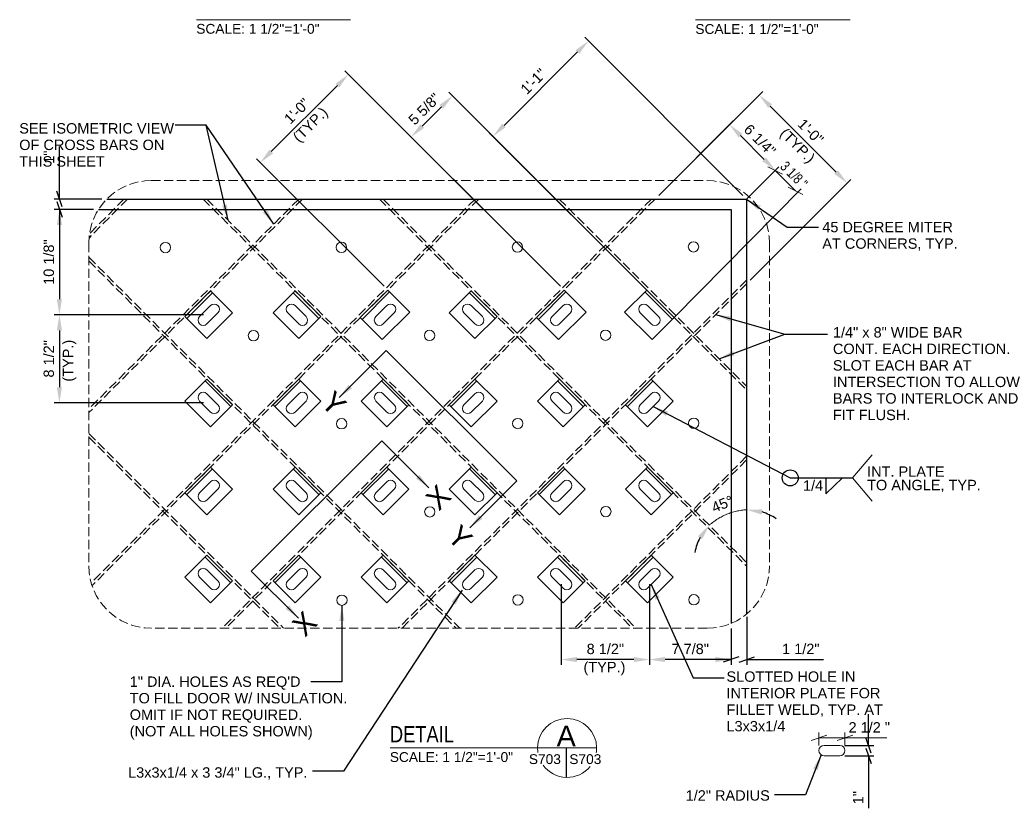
# Model space of a CAD drawing. Header units: inches. Extents: x -169 to 606, y -583 to 99.
# Tile 16 of 18: x 220 to 315, y -55 to 21. Entities that reach past the tile are written whole.
import ezdxf
from ezdxf.enums import TextEntityAlignment as Align

# ---------------------------------------------------------------- set-up
doc = ezdxf.new("R2010")
doc.units = ezdxf.units.IN
doc.header["$LTSCALE"] = 2
doc.header["$MEASUREMENT"] = 0
doc.linetypes.add('DGN Style 3', pattern=[0.621993, 0.444281, -0.177712])
for name, color, linetype, lineweight in [('G-ANN-TTLB', 7, 'Continuous', 0), ('G-ANNO-DIM', 1, 'Continuous', 0), ('G-ANNO-TEXT', 7, 'Continuous', 30), ('S-BRAC-DIA~', 5, 'Continuous', 30), ('S-FSTN-MISC', 12, 'Continuous', 13), ('S-STIF-LONG', 3, 'Continuous', 30), ('S-STIF-TRAN', 3, 'Continuous', 30)]:
    doc.layers.add(name, color=color, linetype=linetype, lineweight=lineweight)
doc.styles.add("1 1 2 1'-0", font='arial.ttf', dxfattribs={"height": 1})
doc.styles.get("Standard").update_dxf_attribs({"font": 'txt.shx'})
doc.styles.add('SUBTITLE 4.7625', font='romans.shx', dxfattribs={"width": 0.8, "height": 187.5})
doc.styles.add('TITLE20', font='simplex.shx', dxfattribs={"height": 5000})
doc.dimstyles.new("1 1 2 1'-0", dxfattribs={"dimtxt": 1, "dimasz": 1.5, "dimexe": 0.5, "dimexo": 0.5, "dimgap": 0.5, "dimtad": 1, "dimdec": 4, "dimzin": 15, "dimdsep": 46, "dimlunit": 4, "dimtxsty": "1 1 2 1'-0", "dimblk": '_Oblique_0.3', "dimcen": 0.09, "dimadec": 4, "dimazin": 3, "dimtfac": 1, "dimtdec": 4, "dimtofl": 0, "dimtmove": 0, "dimatfit": 3, "dimfxl": 1, "dimfrac": 2, "dimtolj": 1, "dimtzin": 15, "dimarcsym": 0})

# ---------------------------------------------------------------- blocks, each defined once
blk = doc.blocks.new('_Oblique_0.3')
at = {"color": 0, "linetype": 'ByBlock', "lineweight": -2}
for p, q in [((0, 0), (-1, 0)), ((0.5, 0.167), (-0.5, -0.167))]:
    blk.add_line(p, q, dxfattribs=at)
blk = doc.blocks.new('*U32')
at = {"layer": 'S-FSTN-MISC', "lineweight": 0}
for p, q in [((0, 0.707), (1.061, -0.354)), ((-0.707, 0), (0.354, -1.061))]:
    blk.add_line(p, q, dxfattribs=at)
blk.add_arc((-0.354, 0.354), 0.5, 45, 225, dxfattribs=at)
at = {"layer": 'S-FSTN-MISC', "lineweight": 0, "extrusion": (0, 0, -1)}
blk.add_arc((-0.707, -0.707), 0.5, 135, 315, dxfattribs=at)
blk = doc.blocks.new('*D33')
at = {"layer": 'Defpoints', "color": 0, "lineweight": 13, "transparency": 16777216}
for p in [(299.228, -49.223), (299.228, -50.223), (302.002, -50.223)]:
    blk.add_point(p, dxfattribs=at)
at = {"layer": 'G-ANNO-DIM', "color": 0, "lineweight": -2, "transparency": 16777216}
for p, q in [((302.002, -47.723), (302.002, -46.223)), ((299.728, -49.223), (302.502, -49.223)), ((299.728, -50.223), (302.502, -50.223)), ((302.002, -51.723), (302.002, -55.278))]:
    blk.add_line(p, q, dxfattribs=at)
at = {"layer": 'G-ANNO-DIM', "color": 0, "lineweight": -2, "transparency": 16777216, "xscale": 1.5, "yscale": 1.5, "zscale": 1.5}
for p, rotation in [((302.002, -49.223), 270), ((302.002, -50.223), 90)]:
    blk.add_blockref('_Oblique_0.3', p, dxfattribs=dict(at, rotation=rotation))
at = {"layer": 'G-ANNO-DIM', "color": 0, "transparency": 16777216, "insert": (301, -54.251), "char_height": 1, "attachment_point": 5, "rotation": 90, "style": "1 1 2 1'-0"}
blk.add_mtext('\\A1;1"', dxfattribs=at)
blk = doc.blocks.new('*D34')
at = {"layer": 'Defpoints', "color": 0, "lineweight": 13, "transparency": 16777216}
for p in [(265.848, 9.437), (290.266, 3.404), (281.074, -5.789)]:
    blk.add_point(p, dxfattribs=at)
at = {"layer": 'G-ANNO-DIM', "color": 0, "lineweight": -2, "transparency": 16777216}
for p, q in [((289.913, 3.757), (274.687, 18.983)), ((273.98, 17.569), (266.909, 10.498)), ((280.72, -5.435), (265.495, 9.791))]:
    blk.add_line(p, q, dxfattribs=at)
at = {"layer": 'G-ANNO-DIM', "color": 0, "lineweight": 13, "transparency": 16777216}
for points in [[(273.803, 17.746), (274.157, 17.392), (275.041, 18.629)], [(266.732, 10.675), (267.086, 10.321), (265.848, 9.437)]]:
    blk.add_solid(points, dxfattribs=at)
at = {"layer": 'G-ANNO-DIM', "color": 0, "transparency": 16777216, "insert": (269.736, 14.742), "char_height": 1, "attachment_point": 5, "rotation": 45, "style": "1 1 2 1'-0"}
blk.add_mtext('\\A1;1\'-1"', dxfattribs=at)
blk = doc.blocks.new('*D35')
at = {"layer": 'Defpoints', "color": 0, "lineweight": 13, "transparency": 16777216}
for p in [(257.965, 9.365), (276.666, -1.381), (272.689, -5.359)]:
    blk.add_point(p, dxfattribs=at)
at = {"layer": 'G-ANNO-DIM', "color": 0, "lineweight": -2, "transparency": 16777216}
for p, q in [((276.313, -1.027), (261.589, 13.696)), ((260.882, 12.282), (259.026, 10.426)), ((272.335, -5.005), (257.612, 9.719))]:
    blk.add_line(p, q, dxfattribs=at)
at = {"layer": 'G-ANNO-DIM', "color": 0, "lineweight": 13, "transparency": 16777216}
for points in [[(260.705, 12.459), (261.059, 12.105), (261.943, 13.342)], [(258.849, 10.602), (259.203, 10.249), (257.965, 9.365)]]:
    blk.add_solid(points, dxfattribs=at)
at = {"layer": 'G-ANNO-DIM', "color": 0, "transparency": 16777216, "insert": (259.235, 12.073), "char_height": 1, "attachment_point": 5, "rotation": 45, "style": "1 1 2 1'-0"}
blk.add_mtext('\\A1;5 5/8"', dxfattribs=at)
blk = doc.blocks.new('*D36')
at = {"layer": 'Defpoints', "color": 0, "lineweight": 13, "transparency": 16777216}
for p in [(243.445, 6.914), (255.718, -5.359), (272.689, -5.359)]:
    blk.add_point(p, dxfattribs=at)
at = {"layer": 'G-ANNO-DIM', "color": 0, "lineweight": -2, "transparency": 16777216}
for p, q in [((272.335, -5.005), (251.577, 15.753)), ((250.87, 14.339), (244.506, 7.975)), ((255.365, -5.005), (243.092, 7.268))]:
    blk.add_line(p, q, dxfattribs=at)
at = {"layer": 'G-ANNO-DIM', "color": 0, "lineweight": 13, "transparency": 16777216}
for points in [[(250.693, 14.516), (251.047, 14.162), (251.931, 15.4)], [(244.329, 8.152), (244.683, 7.798), (243.445, 6.914)]]:
    blk.add_solid(points, dxfattribs=at)
at = {"layer": 'G-ANNO-DIM', "color": 0, "transparency": 16777216, "insert": (246.973, 11.872), "char_height": 1, "attachment_point": 5, "rotation": 45, "style": "1 1 2 1'-0"}
blk.add_mtext('\\A1;1\'-0"', dxfattribs=at)
blk = doc.blocks.new('*D37')
at = {"layer": 'Defpoints', "color": 0, "lineweight": 13, "transparency": 16777216}
for p in [(293.025, 6.163), (281.451, 3.404), (290.266, 3.404)]:
    blk.add_point(p, dxfattribs=at)
at = {"layer": 'G-ANNO-DIM', "color": 0, "lineweight": -2, "transparency": 16777216}
for p, q in [((281.805, 3.757), (288.971, 10.924)), ((289.678, 9.51), (291.964, 7.223)), ((290.62, 3.757), (293.379, 6.516))]:
    blk.add_line(p, q, dxfattribs=at)
at = {"layer": 'G-ANNO-DIM', "color": 0, "lineweight": 13, "transparency": 16777216}
for points in [[(289.855, 9.686), (289.502, 9.333), (288.618, 10.57)], [(292.141, 7.4), (291.788, 7.047), (293.025, 6.163)]]:
    blk.add_solid(points, dxfattribs=at)
at = {"layer": 'G-ANNO-DIM', "color": 0, "transparency": 16777216, "insert": (291.541, 9.086), "char_height": 1, "attachment_point": 5, "rotation": 315, "style": "1 1 2 1'-0"}
blk.add_mtext('\\A1;6 1/4"', dxfattribs=at)
blk = doc.blocks.new('*D38')
at = {"layer": 'Defpoints', "color": 0, "lineweight": 13, "transparency": 16777216}
for p in [(299.953, 4.935), (281.451, 3.404), (290.266, -4.752)]:
    blk.add_point(p, dxfattribs=at)
at = {"layer": 'G-ANNO-DIM', "color": 0, "lineweight": -2, "transparency": 16777216}
for p, q in [((281.805, 3.757), (291.821, 13.774)), ((292.529, 12.36), (298.892, 5.996)), ((290.62, -4.398), (300.307, 5.289))]:
    blk.add_line(p, q, dxfattribs=at)
at = {"layer": 'G-ANNO-DIM', "color": 0, "lineweight": 13, "transparency": 16777216}
for points in [[(292.705, 12.537), (292.352, 12.183), (291.468, 13.42)], [(299.069, 6.173), (298.716, 5.819), (299.953, 4.935)]]:
    blk.add_solid(points, dxfattribs=at)
at = {"layer": 'G-ANNO-DIM', "color": 0, "transparency": 16777216, "insert": (296.425, 9.892), "char_height": 1, "attachment_point": 5, "rotation": 315, "style": "1 1 2 1'-0"}
blk.add_mtext('\\A1;1\'-0"', dxfattribs=at)
blk = doc.blocks.new('*D39')
at = {"layer": 'Defpoints', "color": 0, "lineweight": 13, "transparency": 16777216}
for p in [(280.909, -33.201), (288.766, -37.473), (280.909, -40.95)]:
    blk.add_point(p, dxfattribs=at)
at = {"layer": 'G-ANNO-DIM', "color": 0, "lineweight": -2, "transparency": 16777216}
for p, q in [((280.909, -33.701), (280.909, -41.45)), ((288.766, -37.973), (288.766, -41.45)), ((287.266, -40.95), (282.409, -40.95))]:
    blk.add_line(p, q, dxfattribs=at)
at = {"layer": 'G-ANNO-DIM', "color": 0, "lineweight": 13, "transparency": 16777216}
for points in [[(282.409, -40.7), (282.409, -41.2), (280.909, -40.95)], [(287.266, -40.7), (287.266, -41.2), (288.766, -40.95)]]:
    blk.add_solid(points, dxfattribs=at)
at = {"layer": 'G-ANNO-DIM', "color": 0, "transparency": 16777216, "insert": (284.838, -39.933), "char_height": 1, "attachment_point": 5, "style": "1 1 2 1'-0"}
blk.add_mtext('\\A1;7 7/8"', dxfattribs=at)
blk = doc.blocks.new('*D40')
at = {"layer": 'Defpoints', "color": 0, "lineweight": 13, "transparency": 16777216}
for p in [(272.424, -33.201), (280.909, -33.201), (272.424, -40.95)]:
    blk.add_point(p, dxfattribs=at)
at = {"layer": 'G-ANNO-DIM', "color": 0, "lineweight": -2, "transparency": 16777216}
for p, q in [((272.424, -33.701), (272.424, -41.45)), ((280.909, -33.701), (280.909, -41.45)), ((279.409, -40.95), (273.924, -40.95))]:
    blk.add_line(p, q, dxfattribs=at)
at = {"layer": 'G-ANNO-DIM', "color": 0, "lineweight": 13, "transparency": 16777216}
for points in [[(273.924, -40.7), (273.924, -41.2), (272.424, -40.95)], [(279.409, -40.7), (279.409, -41.2), (280.909, -40.95)]]:
    blk.add_solid(points, dxfattribs=at)
at = {"layer": 'G-ANNO-DIM', "color": 0, "transparency": 16777216, "insert": (276.666, -39.933), "char_height": 1, "attachment_point": 5, "style": "1 1 2 1'-0"}
blk.add_mtext('\\A1;8 1/2"', dxfattribs=at)
blk = doc.blocks.new('*D41')
at = {"layer": 'Defpoints', "color": 0, "lineweight": 13, "transparency": 16777216}
for p in [(290.291, -36.323), (288.766, -37.473), (290.291, -40.95)]:
    blk.add_point(p, dxfattribs=at)
at = {"layer": 'G-ANNO-DIM', "color": 0, "lineweight": -2, "transparency": 16777216}
for p, q in [((290.291, -36.823), (290.291, -41.45)), ((288.766, -37.973), (288.766, -41.45)), ((287.266, -40.95), (285.766, -40.95)), ((291.791, -40.95), (297.677, -40.95))]:
    blk.add_line(p, q, dxfattribs=at)
at = {"layer": 'G-ANNO-DIM', "color": 0, "lineweight": -2, "transparency": 16777216, "xscale": 1.5, "yscale": 1.5, "zscale": 1.5}
blk.add_blockref('_Oblique_0.3', (288.766, -40.95), dxfattribs=at)
at = {"layer": 'G-ANNO-DIM', "color": 0, "lineweight": -2, "transparency": 16777216, "xscale": 1.5, "yscale": 1.5, "zscale": 1.5, "rotation": 180}
blk.add_blockref('_Oblique_0.3', (290.291, -40.95), dxfattribs=at)
at = {"layer": 'G-ANNO-DIM', "color": 0, "transparency": 16777216, "insert": (295.484, -39.933), "char_height": 1, "attachment_point": 5, "style": "1 1 2 1'-0"}
blk.add_mtext('\\A1;1 1/2"', dxfattribs=at)
blk = doc.blocks.new('*D42')
at = {"layer": 'Defpoints', "color": 0, "lineweight": 13, "transparency": 16777216}
for p in [(227.876, 2.404), (224.105, -7.745), (238.483, -7.745)]:
    blk.add_point(p, dxfattribs=at)
at = {"layer": 'G-ANNO-DIM', "color": 0, "lineweight": -2, "transparency": 16777216}
for p, q in [((227.376, 2.404), (223.605, 2.404)), ((224.105, 0.904), (224.105, -6.245)), ((237.983, -7.745), (223.605, -7.745))]:
    blk.add_line(p, q, dxfattribs=at)
at = {"layer": 'G-ANNO-DIM', "color": 0, "lineweight": 13, "transparency": 16777216}
for points in [[(223.855, 0.904), (224.355, 0.904), (224.105, 2.404)], [(223.855, -6.245), (224.355, -6.245), (224.105, -7.745)]]:
    blk.add_solid(points, dxfattribs=at)
at = {"layer": 'G-ANNO-DIM', "color": 0, "transparency": 16777216, "insert": (223.088, -2.671), "char_height": 1, "attachment_point": 5, "rotation": 90, "style": "1 1 2 1'-0"}
blk.add_mtext('\\A1;10 1/8"', dxfattribs=at)
blk = doc.blocks.new('*D43')
at = {"layer": 'Defpoints', "color": 0, "lineweight": 13, "transparency": 16777216}
for p in [(238.483, -7.745), (224.105, -16.23), (238.483, -16.23)]:
    blk.add_point(p, dxfattribs=at)
at = {"layer": 'G-ANNO-DIM', "color": 0, "lineweight": -2, "transparency": 16777216}
for p, q in [((237.983, -7.745), (223.605, -7.745)), ((224.105, -9.245), (224.105, -14.73)), ((237.983, -16.23), (223.605, -16.23))]:
    blk.add_line(p, q, dxfattribs=at)
at = {"layer": 'G-ANNO-DIM', "color": 0, "lineweight": 13, "transparency": 16777216}
for points in [[(223.855, -9.245), (224.355, -9.245), (224.105, -7.745)], [(223.855, -14.73), (224.355, -14.73), (224.105, -16.23)]]:
    blk.add_solid(points, dxfattribs=at)
at = {"layer": 'G-ANNO-DIM', "color": 0, "transparency": 16777216, "insert": (223.088, -11.988), "char_height": 1, "attachment_point": 5, "rotation": 90, "style": "1 1 2 1'-0"}
blk.add_mtext('\\A1;8 1/2"', dxfattribs=at)
blk = doc.blocks.new('*D44')
at = {"layer": 'Defpoints', "color": 0, "lineweight": 13, "transparency": 16777216}
for p in [(224.105, 3.404), (228.677, 3.404), (227.876, 2.404)]:
    blk.add_point(p, dxfattribs=at)
at = {"layer": 'G-ANNO-DIM', "color": 0, "lineweight": -2, "transparency": 16777216}
for p, q in [((224.105, 4.904), (224.105, 8.459)), ((228.177, 3.404), (223.605, 3.404)), ((227.376, 2.404), (223.605, 2.404)), ((224.105, 0.904), (224.105, -0.596))]:
    blk.add_line(p, q, dxfattribs=at)
at = {"layer": 'G-ANNO-DIM', "color": 0, "lineweight": -2, "transparency": 16777216, "xscale": 1.5, "yscale": 1.5, "zscale": 1.5}
for p, rotation in [((224.105, 3.404), 270), ((224.105, 2.404), 90)]:
    blk.add_blockref('_Oblique_0.3', p, dxfattribs=dict(at, rotation=rotation))
at = {"layer": 'G-ANNO-DIM', "color": 0, "transparency": 16777216, "insert": (223.103, 7.432), "char_height": 1, "attachment_point": 5, "rotation": 90, "style": "1 1 2 1'-0"}
blk.add_mtext('\\A1;1"', dxfattribs=at)
blk = doc.blocks.new('*D45')
at = {"layer": 'Defpoints', "color": 0, "lineweight": 13, "transparency": 16777216}
for p in [(255.264, 3.404), (290.266, 3.404), (288.952, -26.691), (290.266, -31.598)]:
    blk.add_point(p, dxfattribs=at)
at = {"layer": 'G-ANNO-DIM', "color": 0, "lineweight": -2, "transparency": 16777216}
for start, end in [(56.03688, 73.01844), (151.98156, 168.96312)]:
    blk.add_arc((290.266, -31.598), 5.08, start, end, dxfattribs=at)
at = {"layer": 'G-ANNO-DIM', "color": 0, "lineweight": 13, "transparency": 16777216}
for points in [[(291.713, -26.987), (291.787, -26.493), (290.266, -26.518)], [(285.581, -29.063), (285.983, -29.36), (286.674, -28.006)]]:
    blk.add_solid(points, dxfattribs=at)
at = {"layer": 'G-ANNO-DIM', "color": 0, "transparency": 16777216, "insert": (287.936, -25.973), "char_height": 1, "attachment_point": 5, "rotation": 22.5, "style": "1 1 2 1'-0"}
blk.add_mtext('\\A1;45°', dxfattribs=at)
blk = doc.blocks.new('*U47')
at = {"layer": 'S-FSTN-MISC', "lineweight": 0}
for p, q in [((-0.53, 1.237), (0.53, 0.177)), ((-1.237, 0.53), (-0.177, -0.53))]:
    blk.add_line(p, q, dxfattribs=at)
blk.add_arc((-0.884, 0.884), 0.5, 45, 225, dxfattribs=at)
at = {"layer": 'S-FSTN-MISC', "lineweight": 0, "extrusion": (0, 0, -1)}
blk.add_arc((-0.177, -0.177), 0.5, 135, 315, dxfattribs=at)
blk = doc.blocks.new('*U46')
at = {"layer": 'G-ANNO-DIM', "color": 3}
blk.add_line((-1.75, 1.25, 0), (1.75, 1.25, 0), dxfattribs=at)
blk.add_3dface([(-1.75, 1.5, 0), (1.75, 1.5, 0), (1.75, -1.5, 0), (-1.75, -1.5, 0)], dxfattribs=at)
at = {"layer": 'S-FSTN-MISC', "lineweight": 0, "rotation": 45.00000000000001}
blk.add_blockref('*U47', (0.5, 0, 0), dxfattribs=at)
blk = doc.blocks.new('*U49')
at = {"layer": 'S-FSTN-MISC', "lineweight": 0}
for p, q in [((-0.53, 1.237), (0.53, 0.177)), ((-1.237, 0.53), (-0.177, -0.53))]:
    blk.add_line(p, q, dxfattribs=at)
blk.add_arc((-0.884, 0.884), 0.5, 45, 225, dxfattribs=at)
at = {"layer": 'S-FSTN-MISC', "lineweight": 0, "extrusion": (0, 0, -1)}
blk.add_arc((-0.177, -0.177), 0.5, 135, 315, dxfattribs=at)
blk = doc.blocks.new('*U48')
at = {"layer": 'G-ANNO-DIM', "color": 3}
blk.add_line((-1.875, 1.25, 0), (1.875, 1.25, 0), dxfattribs=at)
blk.add_3dface([(-1.875, 1.5, 0), (1.875, 1.5, 0), (1.875, -1.5, 0), (-1.875, -1.5, 0)], dxfattribs=at)
at = {"layer": 'S-FSTN-MISC', "lineweight": 0, "rotation": 44.99999999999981}
blk.add_blockref('*U49', (0.5, 0, 0), dxfattribs=at)

msp = doc.modelspace()

# ---------------------------------------------------------------- linework, layer by layer
at = {"layer": 'G-ANN-TTLB', "color": 7, "linetype": 'Continuous', "lineweight": 13}
for p, q in [((237.30893, 20.6761), (252.13, 20.6761)), ((285.35979, 20.65806), (300.23697, 20.65806)), ((255.94346, -49.46106), (275.82625, -49.46106))]:
    msp.add_line(p, q, dxfattribs=at)
at = {"layer": 'G-ANN-TTLB', "color": 7, "linetype": 'Continuous', "lineweight": 0}
for radius, start, end in [(2.84162, 0, 180), (2.84213, 180, 188.8691645), (2.84213, 350.56955, 0), (2.84213, 215.7518704, 321.0245309)]:
    msp.add_arc((272.98463, -49.46106), radius, start, end, dxfattribs=at)
at = {"layer": 'G-ANNO-DIM'}
for p, q in [((290.26623, 3.40388), (293.3787, 6.51634)), ((292.31804, 6.51634), (293.73225, 5.80924)), ((293.02514, 6.16279), (294.98164, 4.20629)), ((283.29551, -8.01017), (295.51197, 4.38307)), ((294.27454, 4.55985), (295.68875, 3.85274)), ((296.47815, -48.73136), (297.97815, -48.23136)), ((297.22815, -49.22323), (297.22815, -47.98136)), ((300.47815, -48.23136), (298.97815, -48.73136)), ((299.72815, -49.22323), (299.72815, -47.98136)), ((299.72815, -48.48136), (297.22815, -48.48136)), ((303.76703, -48.48136), (299.72815, -48.48136))]:
    msp.add_line(p, q, dxfattribs=at)
at = {"layer": 'G-ANNO-DIM', "linetype": 'DGN Style 3', "lineweight": 0}
for p, q in [((232.9347, 5.17671), (286.46685, 5.17671)), ((226.9347, -0.82329), (226.9347, -31.93093)), ((292.46685, -0.82329), (292.46685, -31.93093)), ((286.46685, -37.93093), (232.9347, -37.93093))]:
    msp.add_line(p, q, dxfattribs=at)
at = {"layer": 'G-ANNO-DIM', "elevation": 36.01993, "flags": 128}
for points in [[(251.04784, -15.71681), (255.57677, -11.18788), (268.1339, -23.745), (263.60497, -28.27393)], [(247.11037, -36.95638), (242.58144, -32.42745), (255.13857, -19.87033), (259.6675, -24.39926)]]:
    msp.add_lwpolyline(points, dxfattribs=at)
at = {"layer": 'G-ANNO-DIM', "lineweight": 0}
for centre in [(234.30709, -1.27139), (251.25553, -1.24926), (268.20396, -1.22714), (285.1524, -1.20501), (242.7924, -9.7567), (259.74084, -9.73457), (276.68927, -9.71245), (251.27771, -18.24201), (268.22615, -18.21988), (285.17458, -18.19776), (259.76302, -26.72732), (276.71146, -26.70519), (251.29989, -35.23475), (268.24833, -35.21263), (285.19677, -35.1905)]:
    msp.add_circle(centre, 0.5, dxfattribs=at)
at = {"layer": 'G-ANNO-DIM', "linetype": 'DGN Style 3', "lineweight": 0}
for centre, start, end in [((232.9347, -0.82329), 90, 180), ((232.9347, -31.93093), 180, 270), ((286.46685, -31.93093), 270, 0)]:
    msp.add_arc(centre, 6, start, end, dxfattribs=at)
at = {"layer": 'G-ANNO-DIM', "linetype": 'DGN Style 3', "lineweight": 0, "extrusion": (0, 0, -1)}
msp.add_arc((-286.46685, -0.82329), 6, 90, 180, dxfattribs=at)
at = {"layer": 'G-ANNO-DIM'}
msp.add_open_spline([(286.67443, -28.00611), (288.22575, -26.66333), (290.26623, -26.51834)], degree=2, dxfattribs=at)
at = {"layer": 'G-ANNO-TEXT'}
for p, q in [((227.8765, 2.40388), (288.76623, 2.40388)), ((288.76623, 2.40388), (288.76623, -37.47285)), ((297.90783, -25.00449), (299.48843, -23.453)), ((297.90783, -23.4558), (297.90783, -25.00449)), ((272.89708, -49.46106), (272.89708, -52.30184))]:
    msp.add_line(p, q, dxfattribs=at)
at = {"layer": 'G-ANNO-TEXT', "color": 7, "linetype": 'Continuous', "lineweight": 0}
for q in [(302.34406, -21.2245), (302.34406, -25.6871)]:
    msp.add_line((300.47178, -23.4558), q, dxfattribs=at)
at = {"layer": 'G-ANNO-TEXT'}
msp.add_circle((294.46182, -23.4558), 0.77216, dxfattribs=at)
at = {"layer": 'S-BRAC-DIA~'}
for p, q in [((228.67664, 3.40388), (290.26623, 3.40388)), ((290.26623, 3.40388), (290.26623, -36.57472))]:
    msp.add_line(p, q, dxfattribs=at)
at = {"layer": 'S-STIF-LONG', "color": 1, "linetype": 'DGN Style 3'}
for p, q in [((237.94033, 3.40388), (279.27514, -37.93093)), ((238.29388, 3.40388), (279.62869, -37.93093)), ((254.91089, 3.40388), (290.26623, -31.95146)), ((255.26445, 3.40388), (290.26623, -31.59791)), ((271.88145, 3.40388), (290.26623, -14.9809)), ((272.23501, 3.40388), (290.26623, -14.62735)), ((226.9347, -2.2075), (262.65813, -37.93093)), ((226.9347, -2.56105), (262.30458, -37.93093)), ((226.9347, -19.17806), (245.68757, -37.93093)), ((226.9347, -19.53162), (245.33401, -37.93093))]:
    msp.add_line(p, q, dxfattribs=at)
at = {"layer": 'S-STIF-TRAN', "color": 30, "linetype": 'DGN Style 3'}
for p, q in [((247.51018, 3.40388), (226.9347, -17.17161)), ((247.15662, 3.40388), (226.9347, -16.81805)), ((230.67111, 3.40388), (226.95486, -0.33183)), ((230.31847, 3.40388), (227.0015, 0.06954)), ((264.12719, 3.40388), (227.1608, -33.56252)), ((264.48074, 3.40388), (227.24409, -33.83277)), ((281.09775, 3.40388), (239.76294, -37.93093)), ((281.4513, 3.40388), (240.11649, -37.93093)), ((290.26623, -4.39821), (256.7335, -37.93093)), ((290.26623, -4.75176), (257.08706, -37.93093)), ((290.26623, -21.36877), (273.70407, -37.93093)), ((290.26623, -21.72232), (274.05762, -37.93093))]:
    msp.add_line(p, q, dxfattribs=at)

# ---------------------------------------------------------------- block references
at = {"layer": 'S-FSTN-MISC', "lineweight": 0}
for name, p, rotation in [('*U46', (238.48262, -7.74499, -0.00002), 45), ('*U46', (246.96791, -7.74502, -0.00002), 314.9999999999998), ('*U48', (255.45318, -7.74499, -0.00002), 44.99999999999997), ('*U46', (263.93847, -7.74502, -0.00002), 314.9999999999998), ('*U48', (272.42375, -7.74499, -0.00002), 44.99999999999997), ('*U46', (238.48263, -16.2303, -0.00002), 314.9999999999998), ('*U46', (246.9679, -16.23027, -0.00002), 45), ('*U46', (255.45319, -16.2303, -0.00002), 314.9999999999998), ('*U46', (263.93846, -16.23027, -0.00002), 45), ('*U46', (272.42376, -16.2303, -0.00002), 314.9999999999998), ('*U46', (280.90903, -16.23027, -0.00002), 45), ('*U46', (238.48262, -24.71555, -0.00002), 45), ('*U46', (246.96791, -24.71558, -0.00002), 314.9999999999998), ('*U46', (255.45318, -24.71555, -0.00002), 45), ('*U46', (263.93847, -24.71558, -0.00002), 314.9999999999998), ('*U46', (272.42375, -24.71555, -0.00002), 45), ('*U46', (280.90904, -24.71558, -0.00002), 314.9999999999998), ('*U46', (238.48263, -33.20086, -0.00002), 314.9999999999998), ('*U46', (246.9679, -33.20084, -0.00002), 45), ('*U46', (255.45319, -33.20086, -0.00002), 314.9999999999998), ('*U46', (263.93846, -33.20084, -0.00002), 45), ('*U46', (272.42376, -33.20086, -0.00002), 314.9999999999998), ('*U46', (280.90903, -33.20084, -0.00002), 45), ('*U32', (298.22814, -49.72324), 45.00000000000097)]:
    msp.add_blockref(name, p, dxfattribs=dict(at, rotation=rotation))
at = {"layer": 'S-FSTN-MISC', "lineweight": 0, "extrusion": (0, 0, -1), "rotation": 44.99999999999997}
msp.add_blockref('*U48', (-280.90901, -7.74499, 0.00002), dxfattribs=at)

# ---------------------------------------------------------------- texts
at = {"layer": 'G-ANN-TTLB', "color": 7, "linetype": 'Continuous', "lineweight": 0, "char_height": 0.9448819, "attachment_point": 8, "line_spacing_factor": 0.72}
for insert in [(243.21372, 19.31006), (291.26457, 19.29203), (261.84824, -50.8271)]:
    msp.add_mtext('\\fArial|b0|i0|c00|p39;SCALE: 1 1/2"=1\'-0"', dxfattribs=dict(at, insert=insert))
at = {"layer": 'G-ANN-TTLB', "color": 7, "linetype": 'Continuous', "lineweight": 13, "insert": (255.92581, -48.92827), "char_height": 1.5748031, "attachment_point": 7, "line_spacing_factor": 0.72, "style": 'SUBTITLE 4.7625'}
msp.add_mtext('\\fArial|b0|i0|c00|p39;DETAIL', dxfattribs=at)
at = {"layer": 'G-ANN-TTLB', "color": 7, "linetype": 'Continuous', "lineweight": 0, "line_spacing_factor": 0.72, "style": 'TITLE20'}
for s, insert, char_height, attachment_point in [('\\fArial|b0|i0|c00|p39;A', (272.89708, -48.31073), 1.9685039, 5), ('\\fArial|b0|i0|c00|p39;S703', (270.84467, -51.02908), 0.9448819, 8), ('\\fArial|b0|i0|c00|p39;S703', (274.73774, -51.02908), 0.9448819, 8)]:
    msp.add_mtext(s, dxfattribs=dict(at, insert=insert, char_height=char_height, attachment_point=attachment_point))
at = {"layer": 'G-ANNO-DIM', "color": 7, "linetype": 'Continuous', "style": "1 1 2 1'-0", "width": 0.75}
msp.add_text('3 1/8 "', height=1, rotation=315, dxfattribs=at).set_placement((294.83803, 5.73374), align=Align.MIDDLE_CENTER)
at = {"layer": 'G-ANNO-DIM', "color": 7, "linetype": 'Continuous', "style": "1 1 2 1'-0"}
msp.add_text('2 1/2 "', height=1, dxfattribs=at).set_placement((302.07309, -47.48136), align=Align.MIDDLE_CENTER)
at = {"layer": 'G-ANNO-TEXT', "color": 7, "linetype": 'Continuous', "lineweight": 0, "style": "1 1 2 1'-0"}
for s, height, rotation, p in [('(TYP.)', 1, 45, (246.46776, 9.50523)), ('(TYP.)', 1, 315, (294.10269, 10.3422)), ('(TYP.)', 1, 90, (224.43175, -14.18601)), ('Y', 2, 315, (250.55554, -14.93317, -36.01993)), ('X', 2, 45, (259.21428, -25.28507, -36.01993)), ('Y', 2, 315, (262.71915, -27.82072, -36.01993)), ('X', 2, 45, (246.32674, -37.44869, -36.01993))]:
    msp.add_text(s, height=height, rotation=rotation, dxfattribs=at).set_placement(p, align=Align.TOP_LEFT)
for s, p in [('1/4', (295.69544, -23.68972)), ('(TYP.)', (274.56191, -41.17399))]:
    msp.add_text(s, height=1, dxfattribs=at).set_placement(p, align=Align.TOP_LEFT)
at = {"layer": 'G-ANNO-TEXT', "color": 7, "char_height": 1, "attachment_point": 1, "line_spacing_factor": 0.954331, "style": "1 1 2 1'-0"}
for s, insert in [('SEE ISOMETRIC VIEW \\POF CROSS BARS ON \\PTHIS SHEET', (220.23793, 10.71126)), ('1" DIA. HOLES AS REQ\'D\\PTO FILL DOOR W/ INSULATION. \\POMIT IF NOT REQUIRED.\\P(NOT ALL HOLES SHOWN)', (230.87455, -42.57985)), ('L3x3x1/4 x 3 3/4" LG., TYP.', (230.71644, -51.32657))]:
    msp.add_mtext(s, dxfattribs=dict(at, insert=insert))
at = {"layer": 'G-ANNO-TEXT', "color": 7, "char_height": 1, "width": 55.3711965, "attachment_point": 1, "line_spacing_factor": 0.954331, "style": "1 1 2 1'-0"}
for s, insert in [('45 DEGREE MITER\\PAT CORNERS, TYP.', (297.55191, 1.20318)), ('1/4" x 8" WIDE BAR\\PCONT. EACH DIRECTION. \\PSLOT EACH BAR AT\\PINTERSECTION TO ALLOW\\PBARS TO INTERLOCK AND \\PFIT FLUSH.', (298.57543, -8.93538)), ('SLOTTED HOLE IN\\PINTERIOR PLATE FOR \\PFILLET WELD, TYP. AT\\PL3x3x1/4', (288.32523, -42.09347)), ('1/2" RADIUS', (284.3979, -53.53871))]:
    msp.add_mtext(s, dxfattribs=dict(at, insert=insert))
at = {"layer": 'G-ANNO-TEXT', "color": 7, "linetype": 'Continuous', "lineweight": 0, "insert": (301.86808, -22.34647), "char_height": 1, "attachment_point": 1, "line_spacing_factor": 0.776524, "style": "1 1 2 1'-0"}
msp.add_mtext('INT. PLATE\\PTO ANGLE, TYP.', dxfattribs=at)

# ---------------------------------------------------------------- dimensions: what is measured, and where the dimension line sits
at = {"layer": 'G-ANNO-DIM'}
for base, p1, p2, angle, picture, middle in [((265.84826, 9.43707), (290.26623, 3.40388), (281.07384, -5.78851), 225, '*D34', (269.7359, 14.74182)), ((243.4454, 6.91442), (272.6889, -5.35852), (255.71834, -5.35852), 225, '*D36', (246.97346, 11.87164)), ((257.96537, 9.36501), (276.66638, -1.38105), (272.6889, -5.35852), 225, '*D35', (259.23495, 12.07291)), ((299.95316, 4.93517), (281.4513, 3.40388), (290.26623, -4.75176), 315, '*D38', (296.4251, 9.89239)), ((293.02514, 6.16279), (281.4513, 3.40388), (290.26623, 3.40388), 315, '*D37', (291.54058, 9.08569)), ((224.10491, -7.74501), (227.8765, 2.40388), (238.48261, -7.74501), 270, '*D42', (223.08786, -2.67057)), ((224.10491, -16.23029), (238.48261, -7.74501), (238.48261, -16.23029), 270, '*D43', (223.08786, -11.98765)), ((272.42374, -40.95034), (280.90902, -33.20085), (272.42374, -33.20085), 180, '*D40', (276.66638, -39.93328)), ((280.90902, -40.95034), (288.76623, -37.47285), (280.90902, -33.20085), 180, '*D39', (284.83763, -39.93328))]:
    dim = msp.add_linear_dim(base=base, p1=p1, p2=p2, angle=angle, dimstyle="1 1 2 1'-0", dxfattribs=at)
    dim.commit()
    dim.dimension.update_dxf_attribs({"geometry": picture, "text_midpoint": middle})
for base, p1, p2, angle, picture, middle in [((224.10491, 3.40388), (227.8765, 2.40388), (228.67664, 3.40388), 90, '*D44', (224.10491, 7.4315)), ((302.00204, -50.22323), (299.22815, -49.22323), (299.22815, -50.22323), 270, '*D33', (302.00204, -54.25086))]:
    dim = msp.add_linear_dim(base=base, p1=p1, p2=p2, angle=angle, dimstyle="1 1 2 1'-0", dxfattribs=at)
    dim.commit()
    dim.dimension.update_dxf_attribs({"geometry": picture, "text_midpoint": middle, "dimtype": 160})
dim = msp.add_angular_dim_3p(base=(288.95154, -26.69142), center=(290.26623, -31.59791), p1=(290.26623, 3.40388), p2=(255.26445, 3.40388), dimstyle="1 1 2 1'-0", override={"dimse1": 1, "dimse2": 1}, dxfattribs=at)
dim.commit()
dim.dimension.update_dxf_attribs({"geometry": '*D45', "text_midpoint": (287.93642, -25.97324)})
dim = msp.add_linear_dim(base=(290.29116, -40.95034), p1=(288.76623, -37.47285), p2=(290.29116, -36.32307), dimstyle="1 1 2 1'-0", dxfattribs=at)
dim.commit()
dim.dimension.update_dxf_attribs({"geometry": '*D41', "text_midpoint": (295.48386, -40.95034), "dimtype": 160})

# ---------------------------------------------------------------- leaders
for points in [[(251.04784, -15.71681, 36.01993), (255.57677, -11.18788, 36.01993)], [(259.6675, -24.39926, 36.01993), (255.13857, -19.87033, 36.01993)], [(263.60497, -28.27393, 36.01993), (268.1339, -23.745, 36.01993)], [(247.11037, -36.95638, 36.01993), (242.58144, -32.42745, 36.01993)]]:
    msp.add_leader(points, dimstyle="1 1 2 1'-0", override={"dimgap": 1}, dxfattribs=at)
at = {"layer": 'G-ANNO-TEXT'}
for points in [[(244.74258, 0.98984), (238.24044, 10.50182), (235.26331, 10.50182)], [(240.33832, 1.35944), (238.24044, 10.50182)], [(290.26623, 3.40388), (294.1817, 0.6796), (297.18668, 0.6796)], [(287.2848, -7.73319), (293.93318, -9.60593), (298.03801, -9.60593)], [(287.6221, -11.98322), (293.93318, -9.60593)], [(281.26257, -16.58384), (294.46182, -23.4558), (300.47178, -23.4558)], [(281.0858, -33.73118), (285.11305, -42.70302), (288.11803, -42.70302)], [(262.8778, -34.26151), (251.44983, -51.69125), (248.4727, -51.69125)], [(251.29989, -35.73475), (251.28029, -43.10918), (248.30316, -43.10918)], [(297.44403, -50.13467), (295.93391, -53.98883), (292.95678, -53.98883)]]:
    msp.add_leader(points, dimstyle="1 1 2 1'-0", override={"dimgap": 1}, dxfattribs=at)

doc.saveas('drawing.dxf')
